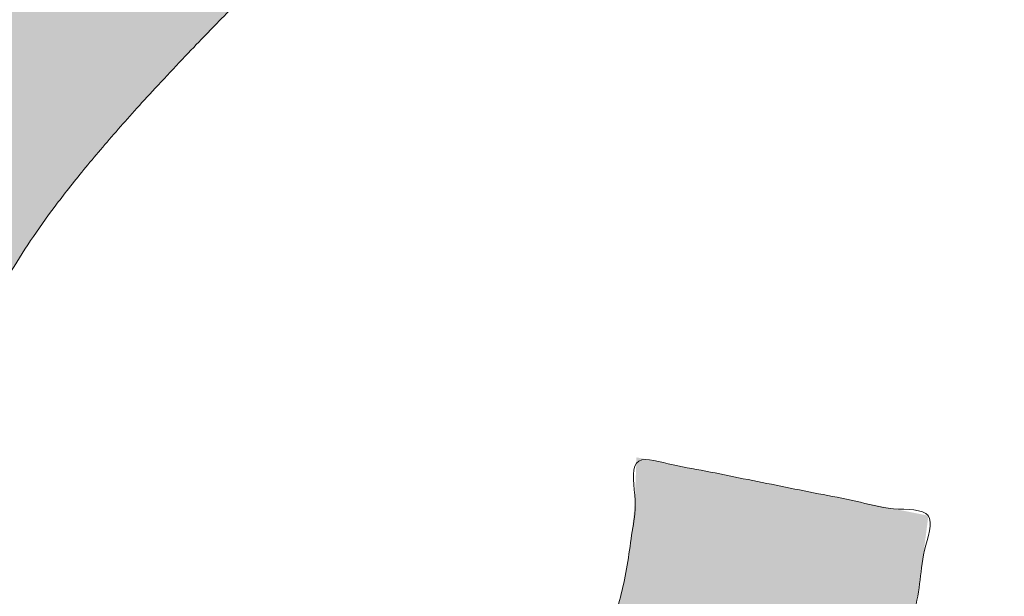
# Model space of a CAD drawing. Header units: inches. Extents: x -416 to -272, y -73 to 47.
# Tile 195 of 206: x -282.253 to -281.091, y -5.866 to -5.185. Entities that reach past the tile are written whole.
import ezdxf

# ---------------------------------------------------------------- set-up
doc = ezdxf.new("R2010")
doc.units = ezdxf.units.IN
doc.header["$LTSCALE"] = 32
doc.header["$MEASUREMENT"] = 0
doc.linetypes.add('Dash Style-1', pattern=[0.083328, 0.041656, -0.041672])
for name, color, linetype, lineweight in [('Black', 7, 'Continuous', 18), ('DashLine', 7, 'Continuous', 13), ('DashLineFill', 7, 'Dash Style-1', 13), ('Drawing', 7, 'Continuous', 18), ('Metal-DeskStructure', 7, 'Continuous', 13), ('None', 7, 'Continuous', 18), ('Plastic-BracketCover', 7, 'Continuous', 13), ('SolidLine', 7, 'Continuous', 15), ('Wood_1-H', 7, 'Continuous', 13)]:
    doc.layers.add(name, color=color, linetype=linetype, lineweight=lineweight)
pattern_1 = [(45, (0, 0), (-1.61301565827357, 1.935715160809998), []), (45, (-1.0608, 1.0608), (-0.4723460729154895, 0.4167612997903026), [])]

# ---------------------------------------------------------------- blocks, each defined once
blk = doc.blocks.new('Group-45')
at = {"layer": 'Plastic-BracketCover', "color": 7}
for points, knots in [([(1.132503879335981, 0.670086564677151), (1.139885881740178, 0.670086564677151), (1.149113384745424, 0.6682410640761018), (1.154649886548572, 0.6645500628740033), (1.15834088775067, 0.6608590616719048), (1.15834088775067, 0.5759669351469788), (1.15834088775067, 0.4947658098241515), (1.23400551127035, 0.4947658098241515), (1.309670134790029, 0.4947658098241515), (1.309670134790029, 0.5722759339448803), (1.309670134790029, 0.6516315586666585), (1.313361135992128, 0.655322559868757), (1.318897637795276, 0.6590135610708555), (1.328123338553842, 0.6608590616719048), (1.341041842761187, 0.6608590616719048), (1.350269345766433, 0.6590135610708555), (1.355805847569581, 0.655322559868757), (1.359496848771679, 0.6516315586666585), (1.359496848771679, 0.5722759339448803), (1.359496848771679, 0.4947658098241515), (1.452693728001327, 0.4947658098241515), (1.547736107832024, 0.4947658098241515), (1.553272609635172, 0.4910766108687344), (1.555118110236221, 0.4836946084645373), (1.55696180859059, 0.4726216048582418), (1.55696180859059, 0.4560120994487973), (1.555118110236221, 0.4449390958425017), (1.553272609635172, 0.4375570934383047), (1.547736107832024, 0.4338660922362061), (1.338274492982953, 0.4338660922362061), (1.117739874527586, 0.4338660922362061), (1.106666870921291, 0.4486300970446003), (1.106666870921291, 0.5565900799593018), (1.106666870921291, 0.6608590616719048), (1.11035787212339, 0.6645500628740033), (1.115894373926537, 0.6682410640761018), (1.126967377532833, 0.670086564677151), (1.132503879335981, 0.670086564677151)], [0, 0, 0, 0.005581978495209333, 0.01116395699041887, 0.0167459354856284, 0.02232791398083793, 0.1451300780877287, 0.1451300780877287, 0.2595592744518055, 0.2595592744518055, 0.3767794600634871, 0.3795704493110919, 0.3823614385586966, 0.3851524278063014, 0.3879434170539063, 0.3900366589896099, 0.3921299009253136, 0.3942231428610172, 0.3963163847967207, 0.4842315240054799, 0.4842315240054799, 0.5899392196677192, 0.5920324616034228, 0.5941257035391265, 0.5962189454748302, 0.598312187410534, 0.5999867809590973, 0.6016613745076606, 0.6033359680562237, 0.6050105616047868, 0.7933998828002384, 0.80512203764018, 0.8168441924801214, 0.9765556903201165, 0.9824167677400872, 0.988277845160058, 0.994138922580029, 1, 1, 1]), ([(1.237695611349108, 0.3644410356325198), (1.272760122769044, 0.3644410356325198), (1.326277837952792, 0.3422950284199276), (1.363187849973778, 0.3016940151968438), (1.385333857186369, 0.2426397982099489), (1.385333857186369, 0.1752790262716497), (1.385333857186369, 0.1503647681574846), (1.465612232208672, 0.1503647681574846), (1.549581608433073, 0.1503647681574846), (1.553272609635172, 0.1466755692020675), (1.555118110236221, 0.1392935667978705), (1.55696180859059, 0.1282205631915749), (1.55696180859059, 0.1116110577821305), (1.555118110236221, 0.1005380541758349), (1.553272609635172, 0.09315605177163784), (1.549581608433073, 0.08946505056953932), (1.339197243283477, 0.08946505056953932), (1.119585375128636, 0.08946505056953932), (1.106666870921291, 0.1042290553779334), (1.106666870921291, 0.161438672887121), (1.106666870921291, 0.2241847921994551), (1.11035787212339, 0.2500218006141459), (1.117739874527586, 0.2869300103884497), (1.139885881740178, 0.3238400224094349), (1.171259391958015, 0.3515225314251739), (1.213704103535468, 0.3644410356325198), (1.237695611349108, 0.3644410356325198)], [0, 0, 0, 0.06626756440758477, 0.13253512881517, 0.1988026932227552, 0.2650702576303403, 0.3039664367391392, 0.3039664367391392, 0.4292971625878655, 0.4350595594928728, 0.4408219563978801, 0.4465843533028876, 0.4523467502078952, 0.456956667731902, 0.4615665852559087, 0.4661765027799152, 0.4707864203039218, 0.728938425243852, 0.745073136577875, 0.7612078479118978, 0.8451067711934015, 0.8709223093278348, 0.8967378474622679, 0.922553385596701, 0.948368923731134, 0.9741844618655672, 1, 1, 1]), ([(1.243232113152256, 0.3016940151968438), (1.215549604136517, 0.3016940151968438), (1.178641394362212, 0.2813935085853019), (1.162031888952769, 0.2518673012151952), (1.156495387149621, 0.2204937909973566), (1.156495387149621, 0.1771245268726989), (1.156495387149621, 0.1503647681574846), (1.24600036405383, 0.1503647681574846), (1.335505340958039, 0.1503647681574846), (1.335505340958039, 0.1771245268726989), (1.335505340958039, 0.2297212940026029), (1.322586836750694, 0.2666295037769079), (1.296751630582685, 0.2906210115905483), (1.263532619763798, 0.3016940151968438), (1.243232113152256, 0.3016940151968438)], [0, 0, 0, 0.05309765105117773, 0.1061953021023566, 0.1592929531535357, 0.2123906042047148, 0.29793681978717, 0.29793681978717, 0.5840684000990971, 0.5840684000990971, 0.6696146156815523, 0.7522109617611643, 0.8348073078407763, 0.917403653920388, 1, 1, 1]), ([(1.545890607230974, 0.02645157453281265), (1.549581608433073, 0.02645157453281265), (1.553272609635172, 0.02460607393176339), (1.555118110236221, 0.01722587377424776), (1.55696180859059, 0.004307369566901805), (1.55696180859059, -0.01414763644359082), (1.555118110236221, -0.02522064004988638), (1.553272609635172, -0.03260264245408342), (1.547736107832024, -0.03629364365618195), (1.542199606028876, -0.03813914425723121), (1.489603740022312, -0.05843965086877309), (1.437007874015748, -0.07874015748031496), (1.418552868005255, -0.08612215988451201), (1.389024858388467, -0.1008843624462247), (1.366878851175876, -0.1230303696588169), (1.355805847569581, -0.1525583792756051), (1.355805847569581, -0.1922366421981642), (1.355805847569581, -0.2116143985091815), (1.450848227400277, -0.2116143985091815), (1.549581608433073, -0.2116143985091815), (1.553272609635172, -0.2153035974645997), (1.555118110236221, -0.2226855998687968), (1.55696180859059, -0.2337586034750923), (1.55696180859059, -0.2503681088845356), (1.555118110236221, -0.2614411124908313), (1.553272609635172, -0.2688231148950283), (1.549581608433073, -0.2725141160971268), (1.338274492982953, -0.2725141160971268), (1.117739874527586, -0.2725141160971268), (1.106666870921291, -0.2577501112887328), (1.106666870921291, -0.202385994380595), (1.106666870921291, -0.137794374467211), (1.10851237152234, -0.1156483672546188), (1.11035787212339, -0.1064208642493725), (1.114048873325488, -0.08058565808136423), (1.13434937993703, -0.03998464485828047), (1.163877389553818, -0.01414763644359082), (1.202631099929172, 0.0006163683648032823), (1.246923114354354, 0.0006163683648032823), (1.28383312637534, -0.01230213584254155), (1.311515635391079, -0.03444814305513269), (1.329968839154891, -0.06766715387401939), (1.337350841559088, -0.08612215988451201), (1.342887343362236, -0.07504915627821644), (1.35765134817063, -0.05659415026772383), (1.377951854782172, -0.04183014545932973), (1.405634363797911, -0.0289116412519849), (1.422243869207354, -0.02152963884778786), (1.471148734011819, -0.001229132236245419), (1.520053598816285, 0.01907137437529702), (1.532972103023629, 0.02460607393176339), (1.544045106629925, 0.02645157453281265), (1.545890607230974, 0.02645157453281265)], [0, 0, 0, 0.004017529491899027, 0.008035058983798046, 0.01205258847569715, 0.01607011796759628, 0.02008764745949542, 0.02410517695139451, 0.02812270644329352, 0.03214023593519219, 0.03214023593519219, 0.07095094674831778, 0.07095094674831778, 0.08463415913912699, 0.09831737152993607, 0.1120005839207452, 0.1256837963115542, 0.138745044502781, 0.138745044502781, 0.202806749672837, 0.2052946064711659, 0.2077824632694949, 0.2102703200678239, 0.2127581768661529, 0.2147484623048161, 0.2167387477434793, 0.2187290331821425, 0.2207193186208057, 0.3326714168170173, 0.3396374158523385, 0.3466034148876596, 0.3918815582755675, 0.4075550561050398, 0.4232285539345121, 0.4232285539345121, 0.4666960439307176, 0.5101635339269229, 0.553631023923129, 0.5970985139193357, 0.640566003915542, 0.6840334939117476, 0.7275009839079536, 0.7709684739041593, 0.7709684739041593, 0.7980418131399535, 0.8251151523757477, 0.8521884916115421, 0.8792618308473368, 0.8792618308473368, 0.958132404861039, 0.958132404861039, 0.9790662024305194, 1, 1, 1])]:
    blk.add_open_spline(points, degree=2, knots=knots, dxfattribs=at)
blk = doc.blocks.new('1BRPFY-Leg_Plate (2D)')
at = {"layer": 'DashLineFill', "linetype": 'Continuous', "lineweight": 13}
h = blk.add_hatch(dxfattribs=at)
h.set_pattern_fill('Steel', color=253, style=0, pattern_type=2)
h.set_pattern_definition(pattern_1)
edge = h.paths.add_edge_path()
edge.add_arc((-1.704724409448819, 1.704724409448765), 0.1259842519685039, 90, 180, ccw=False)
edge.add_line((-1.704724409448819, 1.830708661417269), (1.704724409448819, 1.830708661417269))
edge.add_arc((1.704724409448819, 1.704724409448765), 0.1259842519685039, 0, 90, ccw=False)
edge.add_line((1.830708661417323, 1.704724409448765), (1.830708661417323, -1.704724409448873))
edge.add_arc((1.704724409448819, -1.704724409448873), 0.125984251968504, -89.99999999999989, 1.1368683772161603e-13, ccw=False)
edge.add_line((1.704724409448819, -1.830708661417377), (-1.704724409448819, -1.830708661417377))
edge.add_arc((-1.704724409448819, -1.704724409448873), 0.125984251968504, 180, 269.99999999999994, ccw=False)
edge.add_line((-1.830708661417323, -1.704724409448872), (-1.830708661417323, 1.704724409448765))
at = {"layer": 'SolidLine', "flags": 128}
blk.add_lwpolyline([(0.9143590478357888, 0.6884019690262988), (0.9113827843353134, 0.6683376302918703), (0.9064542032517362, 0.6486616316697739), (0.8996207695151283, 0.6295634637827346), (0.8909482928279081, 0.6112270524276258), (0.8805202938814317, 0.5938289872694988), (0.8684372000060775, 0.5775368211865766), (0.8548153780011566, 0.5625074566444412), (0.8397860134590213, 0.5488856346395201), (0.823493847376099, 0.5368025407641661), (0.8060957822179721, 0.5263745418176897), (0.7877593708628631, 0.5177020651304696), (0.7686612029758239, 0.5108686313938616), (0.7489852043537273, 0.5059400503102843), (0.728920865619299, 0.502963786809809), (0.7086614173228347, 0.5019685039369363), (0.6884019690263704, 0.502963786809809), (0.668337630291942, 0.5059400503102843), (0.6486616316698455, 0.5108686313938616), (0.6295634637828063, 0.5177020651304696), (0.6112270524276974, 0.5263745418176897), (0.5938289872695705, 0.5368025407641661), (0.5775368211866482, 0.5488856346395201), (0.5625074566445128, 0.5625074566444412), (0.5488856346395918, 0.5775368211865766), (0.5368025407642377, 0.5938289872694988), (0.5263745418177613, 0.6112270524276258), (0.5177020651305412, 0.6295634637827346), (0.5108686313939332, 0.6486616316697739), (0.5059400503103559, 0.6683376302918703), (0.5029637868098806, 0.6884019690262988)], dxfattribs=at)
at = {"layer": 'Plastic-BracketCover', "color": 7}
blk.add_blockref('Group-45', (0, 0), dxfattribs=at)
blk = doc.blocks.new('1BRPX8-Util_Bkt_Lg-F (2D)')
at = {"layer": 'DashLineFill', "linetype": 'Continuous', "lineweight": 13}
h = blk.add_hatch(dxfattribs=at)
h.set_pattern_fill('Steel', color=253, style=0, pattern_type=2)
h.set_pattern_definition(pattern_1)
edge = h.paths.add_edge_path()
edge.add_line((-4.468503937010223, 7.539370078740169), (-2.421259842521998, 7.539370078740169))
edge.add_line((-2.421259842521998, 7.539370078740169), (-2.421259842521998, 7.917322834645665))
edge.add_arc((-2.303149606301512, 7.91732283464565), 0.1181102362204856, 90.0000000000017, 179.9999999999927, ccw=False)
edge.add_line((-2.303149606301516, 8.035433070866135), (2.303149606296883, 8.035433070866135))
edge.add_arc((2.30314960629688, 7.917322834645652), 0.1181102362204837, 6.423306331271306e-12, 89.99999999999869, ccw=False)
edge.add_line((2.421259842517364, 7.917322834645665), (2.421259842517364, 7.539370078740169))
edge.add_line((2.421259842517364, 7.539370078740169), (4.46850393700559, 7.539370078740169))
edge.add_line((4.46850393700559, 7.539370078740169), (4.46850393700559, 7.405511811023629))
edge.add_line((4.46850393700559, 7.405511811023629), (3.129921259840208, 7.405511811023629))
edge.add_line((3.129921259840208, 7.405511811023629), (3.129921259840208, -2.011811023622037))
edge.add_line((3.129921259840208, -2.011811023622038), (4.46850393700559, -2.011811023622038))
edge.add_line((4.46850393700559, -2.011811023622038), (4.46850393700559, -2.145669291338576))
edge.add_line((4.46850393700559, -2.145669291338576), (2.421259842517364, -2.145669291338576))
edge.add_line((2.421259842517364, -2.145669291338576), (2.421259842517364, -2.523622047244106))
edge.add_arc((2.303149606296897, -2.523622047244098), 0.1181102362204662, 269.9999999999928, 359.9999999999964, ccw=False)
edge.add_line((2.303149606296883, -2.641732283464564), (-2.303149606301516, -2.641732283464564))
edge.add_arc((-2.303149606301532, -2.523622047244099), 0.1181102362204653, 180.0000000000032, 270.0000000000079, ccw=False)
edge.add_line((-2.421259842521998, -2.523622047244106), (-2.421259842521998, -2.145669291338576))
edge.add_line((-2.421259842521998, -2.145669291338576), (-4.468503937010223, -2.145669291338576))
edge.add_line((-4.468503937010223, -2.145669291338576), (-4.468503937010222, -2.011811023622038))
edge.add_line((-4.468503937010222, -2.011811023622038), (-3.129921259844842, -2.011811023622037))
edge.add_line((-3.129921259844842, -2.011811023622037), (-3.129921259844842, 7.405511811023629))
edge.add_line((-3.129921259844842, 7.405511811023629), (-4.468503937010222, 7.405511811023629))
edge.add_line((-4.468503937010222, 7.405511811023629), (-4.468503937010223, 7.539370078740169))
at = {"layer": 'SolidLine', "flags": 128}
blk.add_lwpolyline([(1.161417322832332, 0.704724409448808), (1.159237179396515, 0.6603465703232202), (1.152717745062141, 0.6163961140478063), (1.141921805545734, 0.573296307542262), (1.126953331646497, 0.5314622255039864), (1.107956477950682, 0.4912967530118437), (1.085114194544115, 0.4531867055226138), (1.058646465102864, 0.4174991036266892), (1.02880818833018, 0.3845776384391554), (0.995886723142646, 0.3547393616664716), (0.9601991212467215, 0.3282716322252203), (0.9220890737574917, 0.3054293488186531), (0.881923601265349, 0.2864324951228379), (0.8400895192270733, 0.2714640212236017), (0.7969897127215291, 0.2606680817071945), (0.7530392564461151, 0.2541486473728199), (0.7086614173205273, 0.2519685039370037), (0.6642835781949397, 0.2541486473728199), (0.6203331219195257, 0.2606680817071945), (0.5772333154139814, 0.2714640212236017), (0.5353992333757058, 0.2864324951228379), (0.4952337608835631, 0.3054293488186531), (0.4571237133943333, 0.3282716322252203), (0.4214361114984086, 0.3547393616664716), (0.3885146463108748, 0.3845776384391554), (0.358676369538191, 0.4174991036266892), (0.3322086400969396, 0.4531867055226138), (0.3093663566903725, 0.4912967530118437), (0.2903695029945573, 0.5314622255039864)], dxfattribs=at)
blk = doc.blocks.new('Slate-LegBrace (2D)')
at = {"layer": 'DashLineFill', "linetype": 'Continuous', "lineweight": 13}
h = blk.add_hatch(dxfattribs=at)
h.set_pattern_fill('Steel', color=253, style=0, pattern_type=2)
h.set_pattern_definition(pattern_1)
edge = h.paths.add_edge_path()
edge.add_line((-2.199587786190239, 0.1351515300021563), (-1.374775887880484, 0.1351515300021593))
edge.add_arc((3.774758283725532e-15, 0.01355418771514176), 1.380142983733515, 5.054592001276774, 174.9454079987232, ccw=False)
edge.add_line((1.374775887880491, 0.1351515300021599), (2.199718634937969, 0.1351515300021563))
edge.add_arc((6.542437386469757e-05, 0.01705725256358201), 2.202821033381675, 3.073127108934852, 176.9268728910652)
h = blk.add_hatch(dxfattribs=at)
h.set_pattern_fill('Steel', color=253, style=0, pattern_type=2)
h.set_pattern_definition(pattern_1)
edge = h.paths.add_edge_path()
edge.add_line((-2.191696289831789, 0.2375138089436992), (-1.463739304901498, 0.2375137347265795))
edge.add_arc((6.542437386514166e-05, 0.01704129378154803), 1.480314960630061, 8.565281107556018, 171.4347188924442, ccw=False)
edge.add_line((1.463870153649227, 0.2375137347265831), (2.191827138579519, 0.2375138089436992))
edge.add_line((2.191827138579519, 0.2375138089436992), (2.19971863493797, 0.1351515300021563))
edge.add_line((2.19971863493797, 0.1351515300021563), (1.374775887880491, 0.1351515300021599))
edge.add_arc((3.33066907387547e-15, 0.01355418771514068), 1.380142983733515, 5.054592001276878, 174.9454079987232)
edge.add_line((-1.374775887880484, 0.1351515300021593), (-2.19958778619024, 0.1351515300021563))
edge.add_line((-2.19958778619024, 0.1351515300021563), (-2.191696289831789, 0.2375138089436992))
at = {"layer": 'DashLineFill', "flags": 128}
for points in [[(-2.199587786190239, 0.1351515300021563), (-1.374775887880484, 0.1351515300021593, -0.9154551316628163), (1.374775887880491, 0.1351515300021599), (2.199718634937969, 0.1351515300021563, 0.9477524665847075)], [(-2.191696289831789, 0.2375138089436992), (-1.463739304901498, 0.2375137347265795, -0.8606629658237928), (1.463870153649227, 0.2375137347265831), (2.191827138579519, 0.2375138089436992), (2.19971863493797, 0.1351515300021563), (1.374775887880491, 0.1351515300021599, 0.9154551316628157), (-1.374775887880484, 0.1351515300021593), (-2.19958778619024, 0.1351515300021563)]]:
    blk.add_lwpolyline(points, format="xyb", close=True, dxfattribs=at)
blk = doc.blocks.new('TLLegSleeve (2D)')
at = {"layer": 'DashLineFill', "linetype": 'Continuous', "lineweight": 13}
h = blk.add_hatch(dxfattribs=at)
h.set_pattern_fill('Steel', color=253, style=0, pattern_type=2)
h.set_pattern_definition(pattern_1)
edge = h.paths.add_edge_path()
edge.add_line((1.08267716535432, 1.402343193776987), (1.08267716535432, 2.913385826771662))
edge.add_arc((-1.707523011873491e-13, 2.913385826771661), 1.08267716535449, 4.479377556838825e-14, 180)
edge.add_line((-1.082677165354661, 2.913385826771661), (-1.08267716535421, 1.402343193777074))
edge.add_arc((-1.332267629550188e-15, 2.886579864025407e-15), 1.771653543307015, 127.6698869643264, 412.330113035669)
edge.add_line((1.08267716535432, 1.402343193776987), (1.08267716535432, 1.402343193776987))
edge = h.paths.add_edge_path()
edge.add_arc((1.665334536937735e-15, 2.91338582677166), 0.7480314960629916, 0, 180, ccw=False)
edge.add_arc((1.665334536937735e-15, 2.91338582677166), 0.7480314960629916, 180, 360, ccw=False)
edge = h.paths.add_edge_path()
edge.add_arc((-1.723066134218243e-13, 9.149983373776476e-17), 1.437007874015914, 0, 180, ccw=False)
edge.add_arc((-1.723066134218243e-13, 5.70119602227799e-16), 1.437007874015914, 180, 360, ccw=False)
at = {"layer": 'DashLineFill', "flags": 128}
for points in [[(1.08267716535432, 1.402343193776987), (1.08267716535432, 2.913385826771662, 0.9999999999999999), (-1.082677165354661, 2.913385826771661), (-1.08267716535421, 1.402343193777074, 2.931618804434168), (1.08267716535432, 1.402343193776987)], [(-1.437007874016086, 3.308097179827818e-16, -0.9999999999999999), (1.437007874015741, 3.308097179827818e-16, -0.9999999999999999)]]:
    blk.add_lwpolyline(points, format="xyb", close=True, dxfattribs=at)
blk = doc.blocks.new('Group-105')
at = {"layer": 'SolidLine', "flags": 128}
blk.add_lwpolyline([(7.34251968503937, -8.30708661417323, -0.414213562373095), (9.05511811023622, -6.594488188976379, -0.414213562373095), (10.76771653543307, -8.30708661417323, -0.414213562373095), (9.05511811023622, -10.01968503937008, -0.414213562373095)], format="xyb", close=True, dxfattribs=at)
at = {"layer": 'Wood_1-H', "color": 7}
for name in ['1BRPX8-Util_Bkt_Lg-F (2D)', 'TLLegSleeve (2D)', 'Slate-LegBrace (2D)', '1BRPFY-Leg_Plate (2D)']:
    blk.add_blockref(name, (9.05511811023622, -8.30708661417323), dxfattribs=at)
blk = doc.blocks.new('Group-49')
at = {"layer": 'Metal-DeskStructure', "color": 7, "flags": 128}
blk.add_lwpolyline([(0.8051100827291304, 0.3242076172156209), (0.6569804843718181, -0.1001143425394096), (0.9545622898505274, -0.1001143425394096)], close=True, dxfattribs=at)
at = {"layer": 'Metal-DeskStructure', "color": 7}
blk.add_open_spline([(1.174112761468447, -0.3918349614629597), (1.184693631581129, -0.4210075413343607), (1.168822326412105, -0.4369198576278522), (1.14501536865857, -0.439571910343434), (1.104014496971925, -0.439571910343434), (1.078886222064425, -0.4369198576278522), (1.066982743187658, -0.4329417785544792), (1.060369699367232, -0.4236595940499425), (1.057724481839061, -0.4170294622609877), (1.021353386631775, -0.3010040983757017), (0.9849822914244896, -0.1849787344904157), (0.807093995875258, -0.1849787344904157), (0.6292057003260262, -0.1849787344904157), (0.5941572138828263, -0.2996780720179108), (0.5591087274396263, -0.4143774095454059), (0.5564635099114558, -0.4210075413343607), (0.5498504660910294, -0.4302897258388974), (0.5379469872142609, -0.4369198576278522), (0.5141400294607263, -0.439571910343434), (0.477108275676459, -0.439571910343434), (0.4519787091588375, -0.4355938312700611), (0.4427204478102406, -0.4249856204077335), (0.4427204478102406, -0.4050952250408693), (0.4480108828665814, -0.3905089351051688), (0.5915119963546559, 0.0006630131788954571), (0.7350131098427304, 0.3918349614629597), (0.7376583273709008, 0.3971390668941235), (0.7469165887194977, 0.4037691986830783), (0.7627866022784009, 0.4077472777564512), (0.789238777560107, 0.4090720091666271), (0.8302396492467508, 0.4090720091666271), (0.8580131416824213, 0.4077472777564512), (0.8752070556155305, 0.4037691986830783), (0.8844653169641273, 0.3971390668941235), (0.8871105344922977, 0.3918349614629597), (1.030611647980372, 0), (1.174112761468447, -0.3918349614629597)], degree=2, knots=[0, 0, 0, 0.01595318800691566, 0.02392978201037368, 0.03190637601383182, 0.03938443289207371, 0.04686248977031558, 0.05434054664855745, 0.06181860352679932, 0.06181860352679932, 0.1891978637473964, 0.1891978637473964, 0.3755520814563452, 0.3755520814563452, 0.5011946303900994, 0.5011946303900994, 0.5086726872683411, 0.5161507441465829, 0.5236288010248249, 0.5311068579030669, 0.5385854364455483, 0.5460640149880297, 0.5535425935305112, 0.5610211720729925, 0.5610211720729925, 0.7618481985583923, 0.7618481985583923, 0.7647050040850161, 0.7675618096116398, 0.7704186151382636, 0.7732754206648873, 0.7763226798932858, 0.7793699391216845, 0.7824171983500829, 0.7854644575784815, 0.7854644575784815, 1, 1, 1], dxfattribs=at)
blk = doc.blocks.new('TL14_lower_leg (2D)')
at = {"layer": 'DashLine', "flags": 128}
for points in [[(-0.5273196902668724, 1.273062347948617), (-0.3999985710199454, 1.318618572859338), (-0.2688252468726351, 1.351475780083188), (-0.135062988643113, 1.371317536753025), (-1.777195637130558e-14, 1.377952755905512), (0.1350629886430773, 1.371317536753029), (0.2688252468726, 1.351475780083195), (0.3999985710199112, 1.318618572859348), (0.5273196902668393, 1.27306234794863), (0.649562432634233, 1.215245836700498), (0.7655495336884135, 1.14572584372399), (0.8741639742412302, 1.065171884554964), (0.9743597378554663, 0.9743597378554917), (1.065171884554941, 0.8741639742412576), (1.14572584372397, 0.7655495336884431), (1.215245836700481, 0.6495624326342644), (1.273062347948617, 0.5273196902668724), (1.318618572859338, 0.3999985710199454), (1.351475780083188, 0.2688252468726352), (1.371317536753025, 0.1350629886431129), (1.377952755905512, 1.783045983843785e-14)], [(0.8693014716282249, 0.6928397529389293), (0.866977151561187, 0.6771704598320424), (0.8631281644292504, 0.6618044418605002), (0.8577915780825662, 0.6468896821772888), (0.8510187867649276, 0.6325698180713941), (0.842875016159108, 0.6189827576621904), (0.8334386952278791, 0.6062593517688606), (0.8228007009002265, 0.5945221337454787), (0.8110634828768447, 0.5838841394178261), (0.7983400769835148, 0.5744478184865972), (0.784753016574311, 0.5663040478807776), (0.7704331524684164, 0.559531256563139), (0.7555183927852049, 0.5541946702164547), (0.7401523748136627, 0.5503456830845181), (0.7244830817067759, 0.5480213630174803), (0.7086614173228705, 0.5472440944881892), (0.6928397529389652, 0.5480213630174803), (0.6771704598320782, 0.5503456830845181), (0.6618044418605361, 0.5541946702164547), (0.6468896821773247, 0.559531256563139), (0.63256981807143, 0.5663040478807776), (0.6189827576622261, 0.5744478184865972), (0.6062593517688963, 0.5838841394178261), (0.5945221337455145, 0.5945221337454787), (0.5838841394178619, 0.6062593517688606), (0.5744478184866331, 0.6189827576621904), (0.5663040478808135, 0.6325698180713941), (0.5595312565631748, 0.6468896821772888), (0.5541946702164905, 0.6618044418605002), (0.5503456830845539, 0.6771704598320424), (0.548021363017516, 0.6928397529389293)]]:
    blk.add_lwpolyline(points, dxfattribs=at)
at = {"layer": 'Metal-DeskStructure', "color": 7}
blk.add_blockref('Group-49', (0, 0), dxfattribs=at)
blk = doc.blocks.new('Group-50')
at = {"layer": 'DashLineFill', "linetype": 'Continuous', "lineweight": 13}
h = blk.add_hatch(dxfattribs=at)
h.set_pattern_fill('Steel', color=253, style=0, pattern_type=2)
h.set_pattern_definition(pattern_1)
h.paths.add_polyline_path([(-2.066929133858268, 1.397637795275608), (2.066929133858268, 1.397637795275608), (2.066929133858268, 0.1377952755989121), (2.106299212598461, 0.1377952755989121), (2.106299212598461, -0.1377952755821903), (2.066929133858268, -0.1377952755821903), (2.066929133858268, -5.275590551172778), (2.106299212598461, -5.275590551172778), (2.106299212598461, -5.55118110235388), (2.066929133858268, -5.55118110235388), (2.066929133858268, -5.82677165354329), (-2.066929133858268, -5.82677165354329), (-2.066929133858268, -5.55118110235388), (-2.106299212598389, -5.55118110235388), (-2.106299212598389, -5.275590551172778), (-2.066929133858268, -5.275590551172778), (-2.066929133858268, -0.1377952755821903), (-2.106299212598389, -0.1377952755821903), (-2.106299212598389, 0.1377952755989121), (-2.066929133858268, 0.1377952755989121)])
blk = doc.blocks.new('TL14_upper_leg (2D)')
at = {"layer": 'DashLine', "flags": 128}
blk.add_lwpolyline([(-0.5753267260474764, 1.076360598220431), (-0.4670545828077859, 1.127569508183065), (-0.3542844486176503, 1.167919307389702), (-0.2381023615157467, 1.197021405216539), (-0.1196272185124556, 1.214595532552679), (0, 1.22047244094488), (0.1196272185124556, 1.214595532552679), (0.2381023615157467, 1.197021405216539), (0.3542844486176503, 1.167919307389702), (0.4670545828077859, 1.127569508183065), (0.5753267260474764, 1.076360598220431), (0.6780581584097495, 1.01478574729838), (0.7742595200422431, 0.9434379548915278), (0.8630043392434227, 0.8630043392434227), (0.9434379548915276, 0.7742595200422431), (1.01478574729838, 0.6780581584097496), (1.076360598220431, 0.5753267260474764), (1.127569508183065, 0.467054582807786), (1.167919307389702, 0.3542844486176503), (1.197021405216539, 0.2381023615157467), (1.214595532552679, 0.1196272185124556), (1.22047244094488, 7.47323834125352e-17)], dxfattribs=at)
at = {"layer": 'DashLine', "color": 7}
blk.add_blockref('Group-50', (0, 0), dxfattribs=at)
blk = doc.blocks.new('Group-58')
at = {"layer": 'SolidLine', "color": 7}
blk.add_open_spline([(1.500062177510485, 4.322850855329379), (1.507444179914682, 4.322850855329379), (1.52128543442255, 4.320082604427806), (1.524053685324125, 4.311777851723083), (1.524053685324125, 4.192744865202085), (1.524053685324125, 4.073711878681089), (1.522208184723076, 4.070020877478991), (1.516671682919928, 4.066329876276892), (1.507444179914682, 4.064484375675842), (1.494525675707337, 4.064484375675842), (1.48529817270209, 4.066329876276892), (1.479761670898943, 4.068175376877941), (1.476070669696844, 4.073711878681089), (1.476070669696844, 4.122616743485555), (1.476070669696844, 4.169676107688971), (1.306287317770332, 4.169676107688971), (1.136503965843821, 4.169676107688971), (1.16234007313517, 4.126307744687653), (1.18817618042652, 4.082939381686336), (1.190021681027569, 4.077402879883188), (1.191867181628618, 4.068175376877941), (1.18817618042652, 4.064484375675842), (1.177103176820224, 4.062638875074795), (1.164647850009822, 4.062638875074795), (1.154958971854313, 4.062638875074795), (1.149422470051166, 4.064484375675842), (1.145731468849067, 4.068175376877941), (1.143885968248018, 4.07186637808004), (1.110666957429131, 4.123539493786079), (1.077447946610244, 4.175212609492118), (1.075602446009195, 4.177058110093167), (1.075602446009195, 4.180749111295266), (1.073756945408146, 4.186285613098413), (1.073756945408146, 4.203356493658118), (1.073756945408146, 4.22135012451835), (1.077447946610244, 4.226886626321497), (1.081138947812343, 4.228732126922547), (1.279527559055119, 4.228732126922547), (1.476070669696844, 4.228732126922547), (1.476070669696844, 4.26933223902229), (1.476070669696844, 4.313623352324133), (1.479761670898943, 4.317314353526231), (1.48529817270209, 4.32100535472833), (1.494525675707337, 4.322850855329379), (1.500062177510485, 4.322850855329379)], degree=2, knots=[0, 0, 0, 0.002610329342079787, 0.007830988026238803, 0.01044131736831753, 0.1761946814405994, 0.1788050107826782, 0.1814153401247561, 0.1840256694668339, 0.1866359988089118, 0.1885937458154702, 0.1905514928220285, 0.1925092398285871, 0.194466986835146, 0.2443885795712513, 0.2443885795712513, 0.4244984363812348, 0.4244984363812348, 0.4780496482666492, 0.4780496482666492, 0.4842405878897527, 0.4904315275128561, 0.4966224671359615, 0.5028134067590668, 0.5070707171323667, 0.5109409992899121, 0.5148112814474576, 0.5186815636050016, 0.5186815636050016, 0.576294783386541, 0.576294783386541, 0.5787425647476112, 0.5811903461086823, 0.5836381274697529, 0.590247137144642, 0.5931844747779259, 0.5961218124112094, 0.599059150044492, 0.9118813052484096, 0.9118813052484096, 0.9765012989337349, 0.9823759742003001, 0.9882506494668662, 0.9941253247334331, 1, 1, 1], dxfattribs=at)
blk = doc.blocks.new('1BRPT9-Bracket (2D)')
at = {"layer": 'DashLineFill', "linetype": 'Continuous', "lineweight": 13}
h = blk.add_hatch(dxfattribs=at)
h.set_pattern_fill('Steel', color=253, style=0, pattern_type=2)
h.set_pattern_definition(pattern_1)
edge = h.paths.add_edge_path()
edge.add_line((-2.32206875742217, -8.74015748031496), (-2.32206875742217, 8.740157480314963))
edge.add_line((-2.32206875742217, 8.740157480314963), (1.677931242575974, 8.740157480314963))
edge.add_arc((1.677931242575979, 8.488188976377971), 0.2519685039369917, -3.979039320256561e-12, 90.0000000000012, ccw=False)
edge.add_line((1.929899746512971, 8.488188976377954), (1.929899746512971, 7.480314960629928))
edge.add_line((1.929899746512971, 7.480314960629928), (2.323600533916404, 7.461135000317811))
edge.add_line((2.323600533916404, 7.461135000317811), (2.323600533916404, -7.480314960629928))
edge.add_line((2.323600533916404, -7.480314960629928), (1.929899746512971, -7.480314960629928))
edge.add_line((1.929899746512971, -7.480314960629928), (1.929899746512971, -8.488188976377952))
edge.add_arc((1.677931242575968, -8.488188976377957), 0.2519685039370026, -90.00000000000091, 1.0800249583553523e-12, ccw=False)
edge.add_line((1.677931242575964, -8.74015748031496), (-2.32206875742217, -8.74015748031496))
at = {"layer": 'SolidLine', "color": 7}
blk.add_blockref('Group-58', (0, 0), dxfattribs=at)
blk = doc.blocks.new('Group-72')
at = {"layer": 'Metal-DeskStructure', "linetype": 'Continuous', "lineweight": 0, "true_color": 0xff0000}
blk.add_hatch(color=1, dxfattribs=at).paths.add_polyline_path([(1.987219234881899, -0.9301181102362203), (1.987219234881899, -1.274606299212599), (0.4025735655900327, -1.274606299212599), (0.4023214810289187, -1.244883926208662), (0.4031795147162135, -1.21546436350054), (0.4051476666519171, -1.186347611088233), (0.4082259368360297, -1.15753366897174), (0.4124143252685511, -1.129022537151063), (0.4177128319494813, -1.1008142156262), (0.4241214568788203, -1.072908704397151), (0.4316402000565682, -1.045306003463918), (0.4455088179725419, -1.000302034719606), (0.4612781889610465, -0.9557186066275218), (0.4789483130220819, -0.9115557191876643), (0.4985191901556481, -0.8678133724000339), (0.5199908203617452, -0.8244915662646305), (0.543363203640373, -0.7815903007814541), (0.5686363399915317, -0.7391095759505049), (0.5958102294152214, -0.6970493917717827), (0.6262305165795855, -0.6545855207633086), (0.6612428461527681, -0.6108937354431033), (0.7008472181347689, -0.5659740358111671), (0.7450436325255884, -0.5198264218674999), (0.793832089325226, -0.4724508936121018), (0.847212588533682, -0.4238474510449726), (0.9051851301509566, -0.3740160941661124), (0.9677497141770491, -0.3229568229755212), (1.064241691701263, -0.2345473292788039), (1.152407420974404, -0.1517895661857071), (1.232246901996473, -0.07468353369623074), (1.303760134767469, -0.003229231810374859), (1.366947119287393, 0.06257333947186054), (1.421807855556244, 0.1227241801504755), (1.468342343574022, 0.1772232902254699), (1.506550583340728, 0.2260706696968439), (1.538467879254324, 0.2720417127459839), (1.566129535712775, 0.3179118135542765), (1.589535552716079, 0.3636809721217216), (1.608685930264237, 0.4093491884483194), (1.623580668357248, 0.4549164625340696), (1.634219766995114, 0.5003827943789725), (1.640603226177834, 0.5457481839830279), (1.642731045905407, 0.5910126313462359), (1.640973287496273, 0.6332243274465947), (1.635700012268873, 0.6737371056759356), (1.626911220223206, 0.7125509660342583), (1.614606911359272, 0.7496659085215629), (1.598787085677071, 0.7850819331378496), (1.579451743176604, 0.8187990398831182), (1.556600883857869, 0.8508172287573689), (1.530234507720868, 0.8811364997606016), (1.501059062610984, 0.9087644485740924), (1.469780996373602, 0.9327086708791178), (1.436400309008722, 0.9529691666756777), (1.400917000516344, 0.9695459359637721), (1.363331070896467, 0.9824389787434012), (1.323642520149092, 0.991648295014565), (1.281851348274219, 0.9971738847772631), (1.237957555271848, 0.9990157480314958), (1.191254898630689, 0.9970140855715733), (1.146957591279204, 0.9910090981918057), (1.105065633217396, 0.981000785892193), (1.065579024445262, 0.9669891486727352), (1.028497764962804, 0.9489741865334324), (0.993821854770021, 0.9269558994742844), (0.9615512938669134, 0.9009342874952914), (0.9316860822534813, 0.8709093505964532), (0.9047981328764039, 0.837352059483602), (0.8814593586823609, 0.8007333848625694), (0.8616697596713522, 0.7610533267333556), (0.8454293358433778, 0.7183118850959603), (0.8327380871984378, 0.6725090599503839), (0.8235960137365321, 0.6236448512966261), (0.8180031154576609, 0.571719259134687), (0.8159593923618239, 0.5167322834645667), (0.4714712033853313, 0.5856299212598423), (0.4819337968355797, 0.6671096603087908), (0.4977117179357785, 0.7436104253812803), (0.5188049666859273, 0.8151322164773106), (0.5452135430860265, 0.8816750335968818), (0.5769374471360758, 0.943238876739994), (0.6139766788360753, 0.9998237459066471), (0.656331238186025, 1.051429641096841), (0.7040011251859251, 1.098056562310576), (0.7564817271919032, 1.139435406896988), (0.8132684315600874, 1.175297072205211), (0.874361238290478, 1.205641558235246), (0.9397601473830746, 1.230468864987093), (1.009465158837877, 1.249778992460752), (1.083476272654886, 1.263571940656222), (1.161793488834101, 1.271847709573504), (1.244416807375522, 1.274606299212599), (1.328024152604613, 1.271486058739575), (1.407140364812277, 1.262125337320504), (1.481765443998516, 1.246524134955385), (1.551899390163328, 1.22468245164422), (1.617542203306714, 1.196600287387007), (1.678693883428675, 1.162277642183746), (1.735354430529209, 1.121714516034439), (1.787523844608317, 1.074910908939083), (1.834327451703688, 1.023481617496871), (1.874890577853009, 0.9690414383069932), (1.909213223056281, 0.9115903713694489), (1.937295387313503, 0.8511284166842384), (1.959137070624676, 0.7876555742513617), (1.9747382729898, 0.7211718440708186), (1.984098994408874, 0.6516772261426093), (1.987219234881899, 0.5791717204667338), (1.986294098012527, 0.5418296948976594), (1.983518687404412, 0.5046222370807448), (1.978893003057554, 0.4675493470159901), (1.972417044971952, 0.4306110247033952), (1.964090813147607, 0.3938072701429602), (1.953914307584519, 0.357138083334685), (1.941887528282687, 0.3206034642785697), (1.928010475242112, 0.2842034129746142), (1.911980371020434, 0.2476351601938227), (1.893494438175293, 0.2105959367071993), (1.87255267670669, 0.173085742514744), (1.849155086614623, 0.1351045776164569), (1.823301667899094, 0.09665244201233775), (1.794992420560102, 0.05772933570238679), (1.764227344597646, 0.0183352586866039), (1.731006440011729, -0.02152978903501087), (1.694017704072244, -0.06341332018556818), (1.651949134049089, -0.1088628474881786), (1.604800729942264, -0.1578783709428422), (1.552572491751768, -0.210459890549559), (1.495264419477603, -0.2666074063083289), (1.432876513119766, -0.3263209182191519), (1.365408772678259, -0.3896004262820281), (1.292861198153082, -0.4564459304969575), (1.229909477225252, -0.5112058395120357), (1.173467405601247, -0.5613736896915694), (1.123534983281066, -0.6069494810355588), (1.080112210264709, -0.6479332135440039), (1.043199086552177, -0.6843248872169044), (1.012795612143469, -0.7161245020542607), (0.9889017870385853, -0.7433320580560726), (0.9715176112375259, -0.76594755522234), (0.9576994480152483, -0.7862922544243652), (0.9445036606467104, -0.8066874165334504), (0.9319302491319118, -0.8271330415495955), (0.9199792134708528, -0.8476291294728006), (0.9086505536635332, -0.8681756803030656), (0.8979442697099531, -0.8887726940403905), (0.8878603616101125, -0.9094201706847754), (0.8783988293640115, -0.9301181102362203)])
at = {"layer": 'Metal-DeskStructure', "color": 7}
blk.add_open_spline([(1.987219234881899, -0.9301181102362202), (1.987219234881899, -1.102362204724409), (1.987219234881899, -1.274606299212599), (1.194896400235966, -1.274606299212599), (0.4025735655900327, -1.274606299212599), (0.399344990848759, -1.155111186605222), (0.4316402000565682, -1.045306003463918), (0.4833131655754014, -0.8644490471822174), (0.7083072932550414, -0.529649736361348), (0.9677497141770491, -0.3229568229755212), (1.370370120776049, 0.04198461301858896), (1.642731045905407, 0.4101567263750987), (1.642731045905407, 0.7632572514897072), (1.417737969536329, 0.9990157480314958), (1.04633623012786, 0.9990157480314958), (0.8170359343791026, 0.7428029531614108), (0.8159593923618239, 0.5167322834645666), (0.6437152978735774, 0.5511811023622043), (0.4714712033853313, 0.5856299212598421), (0.502690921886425, 0.9215068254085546), (0.9053113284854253, 1.274606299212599), (1.587828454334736, 1.274606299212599), (1.987219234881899, 0.8752155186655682), (1.987219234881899, 0.4295344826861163), (1.868801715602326, 0.138872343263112), (1.593211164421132, -0.1819319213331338), (1.292861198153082, -0.4564459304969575), (1.028035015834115, -0.6846696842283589), (0.915000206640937, -0.8472254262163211), (0.8783988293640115, -0.9301181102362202), (1.432809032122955, -0.9301181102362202), (1.987219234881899, -0.9301181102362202)], degree=2, knots=[0, 0, 0, 0.0212862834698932, 0.0212862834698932, 0.1192031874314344, 0.1192031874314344, 0.1339760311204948, 0.1339760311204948, 0.1582533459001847, 0.1825306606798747, 0.1825306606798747, 0.2223012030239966, 0.2620717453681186, 0.2999486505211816, 0.3378255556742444, 0.3781971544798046, 0.4185687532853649, 0.4185687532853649, 0.4499368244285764, 0.4499368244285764, 0.5101754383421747, 0.5704140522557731, 0.6314176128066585, 0.692421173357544, 0.7232558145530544, 0.7540904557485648, 0.7849250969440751, 0.7849250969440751, 0.8114174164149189, 0.8379097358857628, 0.8379097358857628, 1, 1, 1], dxfattribs=at)
blk = doc.blocks.new('SlateLegLocator-R2')
at = {"color": 255, "linetype": 'Dash Style-1', "lineweight": 5}
blk.add_wipeout([(-2.106299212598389, 1.3779527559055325), (2.10629921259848, 1.3779527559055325), (2.10629921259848, -5.807086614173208), (-2.106299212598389, -5.807086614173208)], dxfattribs=at).dxf.layer = 'Black'
at = {"layer": 'Metal-DeskStructure', "color": 7}
blk.add_blockref('Group-72', (0, 0), dxfattribs=at)
blk = doc.blocks.new('Group-106')
at = {"layer": 'None', "color": 7}
for name, p in [('1BRPT9-Bracket (2D)', (8.976377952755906, -12.00787401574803)), ('1BRPFY-Leg_Plate (2D)', (8.976377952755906, -8.30708661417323)), ('TL14_upper_leg (2D)', (8.976377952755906, -8.30708661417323)), ('TL14_lower_leg (2D)', (8.976377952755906, -8.30708661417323))]:
    blk.add_blockref(name, p, dxfattribs=at)
blk.add_blockref('SlateLegLocator-R2', (8.976377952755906, -8.30708661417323), dxfattribs=at)
blk = doc.blocks.new('Group-107')
at = {"layer": 'None'}
blk.add_blockref('Group-105', (0, 0), dxfattribs=at)
blk.add_blockref('Group-106', (0, 0), dxfattribs=at)
blk = doc.blocks.new('SL Credenza Desk (2D)-3')
at = {"layer": 'None'}
blk.add_blockref('Group-107', (0, 0), dxfattribs=at)
at = {"layer": 'Drawing', "color": 0, "flags": 1}
for tag in ['Tag', 'Catalog', 'Option1', 'Option2', 'Option3', 'Option4', 'Option5', 'Option6', 'Option7', 'Option8', 'Option9', 'Option10', 'Option11', 'Option12', 'Custom', 'FinishGroup', 'Discount', 'Item2', 'Item3', 'Item6', 'Item9', 'Item10', 'Item12', 'Item13', 'Item16', 'Item19', 'Item20', 'Item21', 'Item22', 'Item23', 'Item24', 'Item25', 'Item8', 'Item18', 'Item1', 'Item4', 'Item5', 'Item7', 'Item11', 'Item14', 'Item15', 'Item17']:
    blk.add_attdef(tag, (15.71916659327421, 1.485347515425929), '', height=0.007086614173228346, dxfattribs=at)
blk = doc.blocks.new('Group-108')
at = {"layer": 'Drawing', "rotation": 180}
blk.add_blockref('SL Credenza Desk (2D)-3', (87.72704060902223, 1.485347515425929), dxfattribs=at)
at = {"layer": 'Drawing', "color": 0, "flags": 1}
for tag in ['Tag', 'Catalog', 'Option1', 'Option2', 'Option3', 'Option4', 'Option5', 'Option6', 'Option7', 'Option8', 'Option9', 'Option10', 'Option11', 'Option12', 'Custom', 'FinishGroup', 'Discount', 'Item2', 'Item3', 'Item6', 'Item9', 'Item10', 'Item12', 'Item13', 'Item16', 'Item19', 'Item20', 'Item21', 'Item22', 'Item23', 'Item24', 'Item25', 'Item8', 'Item18', 'Item1', 'Item4', 'Item5', 'Item7', 'Item11', 'Item14', 'Item15', 'Item17']:
    blk.add_attdef(tag, (15.71916659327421, 1.485347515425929), '', height=0.007086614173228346, dxfattribs=at)

msp = doc.modelspace()

# ---------------------------------------------------------------- block references
at = {"layer": 'Drawing', "color": 7}
msp.add_blockref('Group-108', (-359.4593240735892, -14.97747349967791), dxfattribs=at)

doc.saveas('drawing.dxf')
